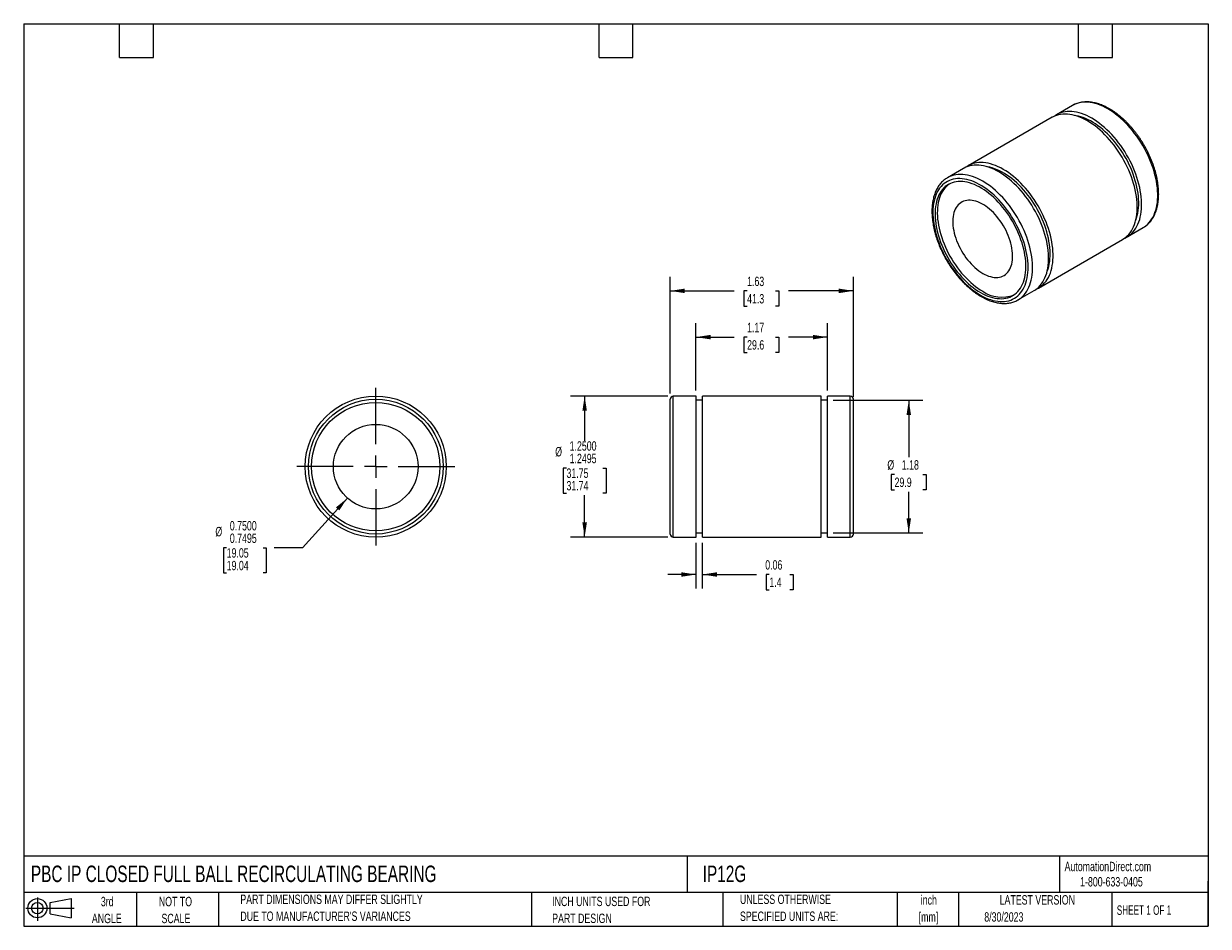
# Model space of a CAD drawing. Header units: inches. Extents: x 0.2 to 10.8, y 0.2 to 8.2.
import ezdxf

# ---------------------------------------------------------------- set-up
doc = ezdxf.new("R2010")
doc.units = ezdxf.units.IN
doc.header["$MEASUREMENT"] = 0
doc.linetypes.add('CENTERX2', pattern=[0.8, 0.5, -0.1, 0.1, -0.1])
doc.layers.add('CENTER', color=40, linetype='CENTERX2')
doc.layers.add('SLD-DEFPOINTS', color=7, linetype='Continuous')
doc.layers.add('DIMENSIONS', color=140, linetype='Continuous', lineweight=25)
doc.layers.add('TEXT', color=140, linetype='Continuous', lineweight=25)
doc.styles.add('SLDTEXTSTYLE0', font='TXT', dxfattribs={"width": 0.7})
doc.styles.add('SLDTEXTSTYLE1', font='TXT', dxfattribs={"width": 0.65})
doc.dimstyles.new('SLDDIMSTYLE0', dxfattribs={"dimtxt": 0.084961, "dimasz": 0.13, "dimexe": 0, "dimexo": 0.0625, "dimgap": 0.02124, "dimtad": 0, "dimtih": 1, "dimtoh": 1, "dimdec": 4, "dimrnd": 1e-09, "dimzin": 0, "dimdsep": 46, "dimtxsty": 'SLDTEXTSTYLE0', "dimsah": 1, "dimcen": 0, "dimadec": 0, "dimazin": 0, "dimlim": 1, "dimtm": 0.0005, "dimtfac": 1, "dimtdec": 4, "dimtofl": 0, "dimtmove": 0, "dimatfit": 3, "dimfxl": 0, "dimfrac": 2, "dimtolj": 1, "dimtzin": 12, "dimarcsym": 0})
doc.dimstyles.new('SLDDIMSTYLE1', dxfattribs={"dimtxt": 0.084961, "dimasz": 0.13, "dimexe": 0, "dimexo": 0.0625, "dimgap": 0.02124, "dimtad": 0, "dimtih": 1, "dimtoh": 1, "dimrnd": 1e-09, "dimdsep": 46, "dimtxsty": 'SLDTEXTSTYLE0', "dimsah": 1, "dimcen": 0.09, "dimadec": 0, "dimazin": 2, "dimtfac": 1, "dimtmove": 0, "dimatfit": 0, "dimfxl": 0, "dimfrac": 2, "dimtolj": 1, "dimtzin": 12, "dimarcsym": 0})
doc.dimstyles.new('SLDDIMSTYLE2', dxfattribs={"dimtxt": 0.084961, "dimasz": 0.13, "dimexe": 0, "dimexo": 0.0625, "dimgap": 0.02124, "dimtad": 0, "dimtih": 1, "dimtoh": 1, "dimrnd": 1e-09, "dimzin": 12, "dimdsep": 46, "dimtxsty": 'SLDTEXTSTYLE0', "dimsah": 1, "dimcen": 0.09, "dimadec": 0, "dimazin": 3, "dimtfac": 1, "dimtofl": 0, "dimtmove": 0, "dimatfit": 3, "dimfxl": 0, "dimfrac": 2, "dimtolj": 1, "dimtzin": 12, "dimarcsym": 0})
doc.dimstyles.new('SLDDIMSTYLE3', dxfattribs={"dimtxt": 0.084961, "dimasz": 0.13, "dimexe": 0, "dimexo": 0.0625, "dimgap": 0.02124, "dimtad": 0, "dimtih": 1, "dimtoh": 1, "dimdec": 4, "dimrnd": 1e-09, "dimzin": 4, "dimdsep": 46, "dimtxsty": 'SLDTEXTSTYLE0', "dimsah": 1, "dimcen": 0.09, "dimadec": 0, "dimazin": 1, "dimlim": 1, "dimtm": 0.0005, "dimtfac": 1, "dimtdec": 4, "dimtofl": 0, "dimtmove": 0, "dimatfit": 3, "dimfxl": 0, "dimfrac": 2, "dimtolj": 1, "dimtzin": 12, "dimarcsym": 0})

# ---------------------------------------------------------------- blocks, each defined once
blk = doc.blocks.new('Block11')
at = {"color": 7, "linetype": 'Continuous', "lineweight": 18}
for p, q in [((0, 0.113), (0.428, 0.113)), ((0.102, 0.209), (0.102, 0)), ((0.216, 0.164), (0.401, 0.198)), ((0.216, 0.063), (0.216, 0.164)), ((0.401, 0.198), (0.401, 0.029)), ((0.216, 0.063), (0.401, 0.029))]:
    blk.add_line(p, q, dxfattribs=at)
for radius in [0.0846, 0.0506]:
    blk.add_circle((0.102, 0.113), radius, dxfattribs=at)
blk = doc.blocks.new('Block12')
at = {"layer": 'SLD-DEFPOINTS'}
blk.add_blockref('Block11', (0, 0), dxfattribs=at)
blk = doc.blocks.new('SW_NOTE_0')
at = {"layer": 'TEXT', "color": 0, "char_height": 0.0833, "attachment_point": 2, "style": 'SLDTEXTSTYLE0'}
for s, insert in [('inch', (0.125, 0.107)), ('[mm]', (0.122, -0.043))]:
    blk.add_mtext(s, dxfattribs=dict(at, insert=insert))
blk = doc.blocks.new('SW_NOTE_0_1')
at = {"layer": 'TEXT', "color": 0, "char_height": 0.08333, "attachment_point": 1, "style": 'SLDTEXTSTYLE0'}
for s, insert in [('UNLESS OTHERWISE', (0, 0.107)), ('SPECIFIED UNITS ARE:', (0, -0.043))]:
    blk.add_mtext(s, dxfattribs=dict(at, insert=insert))
blk = doc.blocks.new('SW_NOTE_0_2')
at = {"layer": 'TEXT', "color": 0, "char_height": 0.08333, "attachment_point": 1, "style": 'SLDTEXTSTYLE0'}
for s, insert in [('PART DIMENSIONS MAY DIFFER SLIGHTLY', (0, 0.107)), ("DUE TO MANUFACTURER'S VARIANCES", (0, -0.043))]:
    blk.add_mtext(s, dxfattribs=dict(at, insert=insert))
blk = doc.blocks.new('SW_NOTE_0_3')
at = {"layer": 'TEXT', "color": 0, "char_height": 0.0833, "attachment_point": 2, "style": 'SLDTEXTSTYLE0'}
for s, insert in [('NOT TO', (0.207, 0.107)), ('SCALE', (0.211, -0.043))]:
    blk.add_mtext(s, dxfattribs=dict(at, insert=insert))
blk = doc.blocks.new('SW_NOTE_0_4')
at = {"layer": 'TEXT', "color": 0, "char_height": 0.0833, "attachment_point": 2, "style": 'SLDTEXTSTYLE0'}
for s, insert in [('3rd', (0.091, 0.107)), ('ANGLE', (0.087, -0.043))]:
    blk.add_mtext(s, dxfattribs=dict(at, insert=insert))
blk = doc.blocks.new('SW_NOTE_0_5')
at = {"layer": 'TEXT', "color": 0, "char_height": 0.08333, "attachment_point": 1, "style": 'SLDTEXTSTYLE0'}
for s, insert in [('INCH UNITS USED FOR', (0, 0.107)), ('PART DESIGN', (0, -0.043))]:
    blk.add_mtext(s, dxfattribs=dict(at, insert=insert))
blk = doc.blocks.new('_D')
at = {"layer": 'DIMENSIONS'}
for p, q in [((3.119, 4.045), (2.721, 3.604)), ((2.049, 3.604), (2.02, 3.604)), ((2.02, 3.604), (2.02, 3.382)), ((2.372, 3.604), (2.4, 3.604)), ((2.4, 3.604), (2.4, 3.382)), ((2.721, 3.604), (2.471, 3.604)), ((2.02, 3.382), (2.049, 3.382)), ((2.4, 3.382), (2.372, 3.382))]:
    blk.add_line(p, q, dxfattribs=at)
blk.add_solid([(3.119, 4.045), (3.017, 3.962), (3.047, 3.936)], dxfattribs=at)
at = {"layer": 'DIMENSIONS', "char_height": 0.0833, "attachment_point": 1, "style": 'SLDTEXTSTYLE0'}
for s, insert in [('%%c', (1.949, 3.79)), ('0.7500', (2.077, 3.842)), ('0.7495', (2.077, 3.731)), ('19.05', (2.049, 3.601)), ('19.04', (2.049, 3.489))]:
    blk.add_mtext(s, dxfattribs=dict(at, insert=insert))
blk = doc.blocks.new('SW_CENTERMARKSYMBOL_0')
at = {"layer": 'CENTER', "color": 0}
for p, q in [((0, 0.2), (0, 0.725)), ((-0.2, 0), (-0.725, 0)), ((0, 0), (-0.1, 0)), ((0, 0), (0, 0.1)), ((0, 0), (0, -0.1)), ((0, 0), (0.1, 0)), ((0.2, 0), (0.725, 0)), ((0, -0.2), (0, -0.725))]:
    blk.add_line(p, q, dxfattribs=at)
blk = doc.blocks.new('_D_1')
at = {"layer": 'DIMENSIONS'}
for p, q in [((6.209, 3.649), (6.209, 3.243)), ((6.265, 3.649), (6.265, 3.243)), ((6.209, 3.368), (5.959, 3.368)), ((6.265, 3.368), (6.744, 3.368)), ((6.859, 3.368), (6.83, 3.368)), ((6.83, 3.368), (6.83, 3.233)), ((7.041, 3.368), (7.069, 3.368)), ((7.069, 3.368), (7.069, 3.233)), ((6.83, 3.233), (6.859, 3.233)), ((7.069, 3.233), (7.041, 3.233))]:
    blk.add_line(p, q, dxfattribs=at)
for points in [[(6.209, 3.368), (6.079, 3.388), (6.079, 3.348)], [(6.265, 3.368), (6.395, 3.348), (6.395, 3.388)]]:
    blk.add_solid(points, dxfattribs=at)
at = {"layer": 'DIMENSIONS', "char_height": 0.0833, "attachment_point": 1, "style": 'SLDTEXTSTYLE0'}
for s, insert in [('0.06', (6.823, 3.495)), ('1.4', (6.859, 3.341))]:
    blk.add_mtext(s, dxfattribs=dict(at, insert=insert))
blk = doc.blocks.new('_D_2')
at = {"layer": 'DIMENSIONS'}
for p, q in [((6.209, 4.999), (6.209, 5.597)), ((7.375, 4.999), (7.375, 5.597)), ((6.209, 5.472), (6.547, 5.472)), ((6.662, 5.472), (6.633, 5.472)), ((6.633, 5.472), (6.633, 5.337)), ((6.914, 5.472), (6.943, 5.472)), ((6.943, 5.472), (6.943, 5.337)), ((7.375, 5.472), (7.029, 5.472)), ((6.633, 5.337), (6.662, 5.337)), ((6.943, 5.337), (6.914, 5.337))]:
    blk.add_line(p, q, dxfattribs=at)
for points in [[(6.209, 5.472), (6.339, 5.452), (6.339, 5.492)], [(7.375, 5.472), (7.245, 5.492), (7.245, 5.452)]]:
    blk.add_solid(points, dxfattribs=at)
at = {"layer": 'DIMENSIONS', "char_height": 0.0833, "attachment_point": 1, "style": 'SLDTEXTSTYLE0'}
for s, insert in [('1.17', (6.662, 5.599)), ('29.6', (6.662, 5.445))]:
    blk.add_mtext(s, dxfattribs=dict(at, insert=insert))
blk = doc.blocks.new('_D_3')
at = {"layer": 'DIMENSIONS'}
for p, q in [((7.425, 4.912), (8.22, 4.912)), ((8.095, 4.912), (8.095, 4.409)), ((7.969, 4.255), (7.94, 4.255)), ((7.94, 4.255), (7.94, 4.12)), ((8.221, 4.255), (8.25, 4.255)), ((8.25, 4.255), (8.25, 4.12)), ((7.94, 4.12), (7.969, 4.12)), ((8.095, 3.736), (8.095, 4.101)), ((8.25, 4.12), (8.221, 4.12)), ((7.425, 3.736), (8.22, 3.736))]:
    blk.add_line(p, q, dxfattribs=at)
for points in [[(8.095, 4.912), (8.075, 4.782), (8.115, 4.782)], [(8.095, 3.736), (8.115, 3.866), (8.075, 3.866)]]:
    blk.add_solid(points, dxfattribs=at)
at = {"layer": 'DIMENSIONS', "char_height": 0.0833, "attachment_point": 1, "style": 'SLDTEXTSTYLE0'}
for s, insert in [('%%c', (7.905, 4.381)), ('1.18', (8.033, 4.381)), ('29.9', (7.969, 4.227))]:
    blk.add_mtext(s, dxfattribs=dict(at, insert=insert))
blk = doc.blocks.new('_D_4')
at = {"layer": 'DIMENSIONS'}
for p, q in [((5.958, 4.949), (5.097, 4.949)), ((5.222, 4.949), (5.222, 4.553)), ((5.061, 4.312), (5.032, 4.312)), ((5.032, 4.312), (5.032, 4.09)), ((5.384, 4.312), (5.412, 4.312)), ((5.412, 4.312), (5.412, 4.09)), ((5.032, 4.09), (5.061, 4.09)), ((5.222, 3.699), (5.222, 4.07)), ((5.412, 4.09), (5.384, 4.09)), ((5.958, 3.699), (5.097, 3.699))]:
    blk.add_line(p, q, dxfattribs=at)
for points in [[(5.222, 4.949), (5.202, 4.819), (5.242, 4.819)], [(5.222, 3.699), (5.242, 3.829), (5.202, 3.829)]]:
    blk.add_solid(points, dxfattribs=at)
at = {"layer": 'DIMENSIONS', "char_height": 0.0833, "attachment_point": 1, "style": 'SLDTEXTSTYLE0'}
for s, insert in [('1.2500', (5.089, 4.549)), ('%%c', (4.961, 4.498)), ('1.2495', (5.089, 4.438)), ('31.75', (5.061, 4.308)), ('31.74', (5.061, 4.197))]:
    blk.add_mtext(s, dxfattribs=dict(at, insert=insert))
blk = doc.blocks.new('_D_5')
at = {"layer": 'DIMENSIONS'}
for p, q in [((5.98, 4.971), (5.98, 6.007)), ((7.605, 4.943), (7.605, 6.007)), ((5.98, 5.882), (6.547, 5.882)), ((6.662, 5.882), (6.633, 5.882)), ((6.633, 5.882), (6.633, 5.747)), ((6.914, 5.882), (6.943, 5.882)), ((6.943, 5.882), (6.943, 5.747)), ((7.605, 5.882), (7.029, 5.882)), ((6.633, 5.747), (6.662, 5.747)), ((6.943, 5.747), (6.914, 5.747))]:
    blk.add_line(p, q, dxfattribs=at)
for points in [[(5.98, 5.882), (6.11, 5.862), (6.11, 5.902)], [(7.605, 5.882), (7.475, 5.902), (7.475, 5.862)]]:
    blk.add_solid(points, dxfattribs=at)
at = {"layer": 'DIMENSIONS', "char_height": 0.0833, "attachment_point": 1, "style": 'SLDTEXTSTYLE0'}
for s, insert in [('1.63', (6.662, 6.008)), ('41.3', (6.662, 5.854))]:
    blk.add_mtext(s, dxfattribs=dict(at, insert=insert))

msp = doc.modelspace()

# ---------------------------------------------------------------- linework, layer by layer
for p, q in [((9.54747, 7.52531), (9.40485, 7.44297)), ((9.36532, 7.42015), (8.6201, 6.98995)), ((8.58057, 6.96713), (8.43795, 6.88479)), ((8.43795, 6.88479), (8.43685, 6.88416)), ((10.02979, 6.36041), (10.17242, 6.44274)), ((10.17242, 6.44274), (10.17293, 6.44304)), ((9.24505, 5.90739), (9.99027, 6.33759)), ((9.0629, 5.80223), (9.20552, 5.88457)), ((9.0629, 5.80223), (9.06341, 5.80253)), ((6.20949, 4.94894), (6.00779, 4.94894)), ((6.00779, 3.69894), (6.00779, 4.94894)), ((6.20949, 3.69894), (6.20949, 4.94894)), ((7.31929, 4.94894), (6.26539, 4.94894)), ((6.26539, 3.69894), (6.26539, 4.94894)), ((7.31929, 3.69894), (7.31929, 4.94894)), ((7.57689, 4.94894), (7.37519, 4.94894)), ((7.37519, 3.69894), (7.37519, 4.94894)), ((7.57689, 3.69894), (7.57689, 4.94894)), ((5.97984, 3.72689), (5.97984, 4.92099)), ((6.26539, 4.91194), (6.20949, 4.91194)), ((7.37519, 4.91194), (7.31929, 4.91194)), ((7.60484, 3.72689), (7.60484, 4.92099)), ((6.00779, 3.69894), (6.20949, 3.69894)), ((6.20949, 3.73594), (6.26539, 3.73594)), ((6.26539, 3.69894), (7.31929, 3.69894)), ((7.31929, 3.73594), (7.37519, 3.73594)), ((7.37519, 3.69894), (7.57689, 3.69894))]:
    msp.add_line(p, q)
at = {"flags": 128}
for points in [[(10.00941, 6.35008), (10.02577, 6.35815), (10.04165, 6.3678), (10.05668, 6.37886), (10.0708, 6.39132), (10.08399, 6.40512), (10.0962, 6.42025), (10.10741, 6.43665), (10.11759, 6.45428), (10.1267, 6.4731), (10.13473, 6.49306), (10.14165, 6.5141), (10.14745, 6.53617), (10.1521, 6.5592), (10.1556, 6.58315), (10.15794, 6.60794), (10.15912, 6.63351), (10.15912, 6.65979), (10.15794, 6.68671), (10.1556, 6.7142), (10.1521, 6.74219), (10.14745, 6.7706), (10.14165, 6.79936), (10.13473, 6.82839), (10.1267, 6.85762), (10.11759, 6.88696), (10.10741, 6.91634), (10.0962, 6.94568), (10.08399, 6.97491), (10.0708, 7.00394), (10.05668, 7.0327), (10.04165, 7.06112), (10.02577, 7.08911), (10.00907, 7.1166), (9.99159, 7.14352), (9.97339, 7.1698), (9.95451, 7.19538), (9.935, 7.22017), (9.91491, 7.24412), (9.8943, 7.26716), (9.87322, 7.28923), (9.85172, 7.31027), (9.82987, 7.33023), (9.80772, 7.34905), (9.78533, 7.36669), (9.76276, 7.38309), (9.74007, 7.39822), (9.71732, 7.41203), (9.69457, 7.42449), (9.67188, 7.43556), (9.64931, 7.44521), (9.62692, 7.45342), (9.60477, 7.46018), (9.58292, 7.46544), (9.56142, 7.46922), (9.54034, 7.47149), (9.51973, 7.47225), (9.49964, 7.47149), (9.48013, 7.46923), (9.46125, 7.46546), (9.44305, 7.46019), (9.42557, 7.45344), (9.40887, 7.44524), (9.39299, 7.43558), (9.38571, 7.43048)], [(10.17293, 6.44304), (10.18428, 6.45013), (10.1993, 6.4612), (10.21343, 6.47365), (10.22661, 6.48746), (10.23883, 6.50258), (10.25004, 6.51898), (10.26021, 6.53662), (10.26932, 6.55544), (10.27735, 6.57539), (10.28427, 6.59643), (10.29007, 6.6185), (10.29472, 6.64154), (10.29823, 6.66548), (10.30057, 6.69027), (10.30174, 6.71584), (10.30174, 6.74212), (10.30057, 6.76904), (10.29823, 6.79654), (10.29472, 6.82453), (10.29007, 6.85294), (10.28427, 6.8817), (10.27735, 6.91073), (10.26932, 6.93995), (10.26021, 6.9693), (10.25004, 6.99868), (10.23883, 7.02802), (10.22661, 7.05724), (10.21343, 7.08628), (10.1993, 7.11504), (10.18428, 7.14345), (10.16839, 7.17144), (10.15169, 7.19893), (10.13422, 7.22586), (10.11601, 7.25214), (10.09713, 7.27771), (10.07762, 7.3025), (10.05753, 7.32645), (10.03692, 7.34949), (10.01584, 7.37156), (9.99434, 7.3926), (9.97249, 7.41256), (9.95034, 7.43139), (9.92795, 7.44902), (9.90538, 7.46543), (9.88269, 7.48055), (9.85994, 7.49436), (9.83719, 7.50682), (9.8145, 7.51789), (9.79193, 7.52755), (9.76954, 7.53576), (9.74739, 7.54251), (9.72554, 7.54778), (9.70405, 7.55155), (9.68297, 7.55382), (9.66235, 7.55458), (9.64227, 7.55383), (9.62276, 7.55156), (9.60387, 7.54779), (9.58567, 7.54253), (9.56819, 7.53578), (9.55149, 7.52757), (9.54747, 7.52531)], [(9.99027, 6.33759), (10.00213, 6.34498), (10.01715, 6.35605), (10.03128, 6.3685), (10.04446, 6.38231), (10.05668, 6.39743), (10.06789, 6.41383), (10.07806, 6.43146), (10.08717, 6.45028), (10.0952, 6.47024), (10.10212, 6.49128), (10.10792, 6.51335), (10.11257, 6.53638), (10.11608, 6.56033), (10.11842, 6.58512), (10.11959, 6.61069), (10.11959, 6.63697), (10.11842, 6.66389), (10.11608, 6.69138), (10.11257, 6.71937), (10.10792, 6.74778), (10.10212, 6.77654), (10.0952, 6.80557), (10.08717, 6.8348), (10.07806, 6.86414), (10.06789, 6.89352), (10.05668, 6.92287), (10.04446, 6.95209), (10.03128, 6.98112), (10.01715, 7.00988), (10.00213, 7.0383), (9.98624, 7.06629), (9.96954, 7.09378), (9.95207, 7.1207), (9.93386, 7.14699), (9.91498, 7.17256), (9.89547, 7.19735), (9.87538, 7.2213), (9.85477, 7.24434), (9.83369, 7.26641), (9.81219, 7.28745), (9.79034, 7.30741), (9.76819, 7.32623), (9.7458, 7.34387), (9.72323, 7.36027), (9.70054, 7.3754), (9.67779, 7.38921), (9.65504, 7.40167), (9.63235, 7.41274), (9.60978, 7.42239), (9.58739, 7.43061), (9.56524, 7.43736), (9.54339, 7.44263), (9.5219, 7.4464), (9.50082, 7.44867), (9.4802, 7.44943), (9.46012, 7.44867), (9.4406, 7.44641), (9.42172, 7.44264), (9.40352, 7.43737), (9.38604, 7.43063), (9.36934, 7.42242), (9.36532, 7.42015)], [(10.1069, 6.50905), (10.10697, 6.50923), (10.11408, 6.52911), (10.12009, 6.55002), (10.12498, 6.57191), (10.12872, 6.59472), (10.13133, 6.61839), (10.13277, 6.64285), (10.13306, 6.66803), (10.13219, 6.69385), (10.13017, 6.72026), (10.12699, 6.74718), (10.12267, 6.77452), (10.11723, 6.80222), (10.11066, 6.8302), (10.10301, 6.85837), (10.09427, 6.88667), (10.08449, 6.91501), (10.07368, 6.94331), (10.06188, 6.9715), (10.04912, 6.99949), (10.03543, 7.02721), (10.02086, 7.05457), (10.00544, 7.08152), (9.98922, 7.10796), (9.97224, 7.13382), (9.95455, 7.15904), (9.9362, 7.18355), (9.91724, 7.20726), (9.89772, 7.23013), (9.8777, 7.25208), (9.85723, 7.27305), (9.83637, 7.29299), (9.81518, 7.31183), (9.79372, 7.32954), (9.77204, 7.34605), (9.75022, 7.36132), (9.7283, 7.37531), (9.70634, 7.38799), (9.68442, 7.3993), (9.6626, 7.40923), (9.64092, 7.41775), (9.61946, 7.42482), (9.59827, 7.43044), (9.57741, 7.43459), (9.57212, 7.43541)], [(9.20552, 5.88457), (9.21738, 5.89195), (9.2324, 5.90302), (9.24653, 5.91547), (9.25971, 5.92928), (9.27193, 5.9444), (9.28314, 5.9608), (9.29331, 5.97844), (9.30243, 5.99726), (9.31045, 6.01721), (9.31738, 6.03825), (9.32317, 6.06032), (9.32783, 6.08336), (9.33133, 6.1073), (9.33367, 6.13209), (9.33484, 6.15766), (9.33484, 6.18394), (9.33367, 6.21087), (9.33133, 6.23836), (9.32783, 6.26635), (9.32317, 6.29476), (9.31738, 6.32352), (9.31045, 6.35255), (9.30243, 6.38177), (9.29331, 6.41112), (9.28314, 6.4405), (9.27193, 6.46984), (9.25971, 6.49907), (9.24653, 6.5281), (9.2324, 6.55686), (9.21738, 6.58527), (9.2015, 6.61326), (9.18479, 6.64076), (9.16732, 6.66768), (9.14912, 6.69396), (9.13023, 6.71953), (9.11072, 6.74432), (9.09064, 6.76827), (9.07002, 6.79131), (9.04894, 6.81338), (9.02745, 6.83443), (9.0056, 6.85438), (8.98345, 6.87321), (8.96106, 6.89084), (8.93849, 6.90725), (8.9158, 6.92237), (8.89305, 6.93619), (8.8703, 6.94864), (8.8476, 6.95971), (8.82504, 6.96937), (8.80265, 6.97758), (8.7805, 6.98433), (8.75864, 6.9896), (8.73715, 6.99338), (8.71607, 6.99565), (8.69546, 6.9964), (8.67537, 6.99565), (8.65586, 6.99338), (8.63698, 6.98961), (8.61877, 6.98435), (8.6013, 6.9776), (8.5846, 6.96939), (8.58057, 6.96713)], [(9.22466, 5.89706), (9.24102, 5.90512), (9.25691, 5.91477), (9.27193, 5.92584), (9.28606, 5.93829), (9.29924, 5.9521), (9.31146, 5.96722), (9.32267, 5.98362), (9.33284, 6.00126), (9.34195, 6.02008), (9.34998, 6.04003), (9.3569, 6.06107), (9.3627, 6.08314), (9.36735, 6.10618), (9.37086, 6.13012), (9.3732, 6.15491), (9.37437, 6.18048), (9.37437, 6.20676), (9.3732, 6.23368), (9.37086, 6.26118), (9.36735, 6.28917), (9.3627, 6.31758), (9.3569, 6.34634), (9.34998, 6.37537), (9.34195, 6.40459), (9.33284, 6.43394), (9.32267, 6.46332), (9.31146, 6.49266), (9.29924, 6.52189), (9.28606, 6.55092), (9.27193, 6.57968), (9.25691, 6.60809), (9.24102, 6.63608), (9.22432, 6.66357), (9.20685, 6.6905), (9.18864, 6.71678), (9.16976, 6.74235), (9.15025, 6.76714), (9.13016, 6.79109), (9.10955, 6.81413), (9.08847, 6.8362), (9.06697, 6.85724), (9.04512, 6.8772), (9.02297, 6.89603), (9.00058, 6.91366), (8.97801, 6.93007), (8.95532, 6.94519), (8.93257, 6.959), (8.90982, 6.97146), (8.88713, 6.98253), (8.86456, 6.99219), (8.84217, 7.0004), (8.82002, 7.00715), (8.79817, 7.01242), (8.77668, 7.01619), (8.7556, 7.01846), (8.73498, 7.01922), (8.7149, 7.01847), (8.69538, 7.0162), (8.6765, 7.01243), (8.6583, 7.00717), (8.64082, 7.00042), (8.62412, 6.99221), (8.60824, 6.98256), (8.60096, 6.97745)], [(9.32215, 6.05602), (9.32222, 6.05621), (9.32934, 6.07608), (9.33534, 6.09699), (9.34023, 6.11889), (9.34398, 6.1417), (9.34658, 6.16537), (9.34803, 6.18982), (9.34832, 6.215), (9.34745, 6.24083), (9.34542, 6.26724), (9.34225, 6.29415), (9.33793, 6.3215), (9.33248, 6.3492), (9.32592, 6.37717), (9.31826, 6.40535), (9.30953, 6.43365), (9.29974, 6.46199), (9.28893, 6.49029), (9.27713, 6.51847), (9.26437, 6.54646), (9.25069, 6.57418), (9.23611, 6.60155), (9.22069, 6.62849), (9.20447, 6.65493), (9.18749, 6.6808), (9.1698, 6.70602), (9.15145, 6.73052), (9.13249, 6.75424), (9.11297, 6.7771), (9.09295, 6.79905), (9.07248, 6.82002), (9.05162, 6.83996), (9.03043, 6.85881), (9.00897, 6.87651), (8.9873, 6.89302), (8.96547, 6.9083), (8.94355, 6.92229), (8.9216, 6.93496), (8.89968, 6.94628), (8.87785, 6.95621), (8.85617, 6.96472), (8.83471, 6.9718), (8.81352, 6.97742), (8.79266, 6.98156), (8.78737, 6.98238)], [(8.73066, 5.84459), (8.75294, 5.8324), (8.77516, 5.82161), (8.79725, 5.81225), (8.81916, 5.80433), (8.84082, 5.79788), (8.86218, 5.79292), (8.88317, 5.78947), (8.90373, 5.78752), (8.92381, 5.7871), (8.94335, 5.78819), (8.9623, 5.7908), (8.98061, 5.79492), (8.99822, 5.80054), (9.01508, 5.80763), (9.03115, 5.81619), (9.04638, 5.82619), (9.06073, 5.8376), (9.07416, 5.85038), (9.08664, 5.86451), (9.09812, 5.87994), (9.10858, 5.89663), (9.11798, 5.91454), (9.12631, 5.93361), (9.13353, 5.95378), (9.13963, 5.97502), (9.14459, 5.99725), (9.14839, 6.02041), (9.15104, 6.04444), (9.15251, 6.06928), (9.1528, 6.09484), (9.15192, 6.12107), (9.14986, 6.14788), (9.14664, 6.17521), (9.14225, 6.20298), (9.13672, 6.2311), (9.13006, 6.25951), (9.12228, 6.28812), (9.11341, 6.31685), (9.10348, 6.34563), (9.0925, 6.37436), (9.08052, 6.40298), (9.06756, 6.43141), (9.05367, 6.45955), (9.03887, 6.48734), (9.02321, 6.5147), (9.00674, 6.54155), (8.9895, 6.56781), (8.97154, 6.59342), (8.95291, 6.6183), (8.93365, 6.64238), (8.91383, 6.66559), (8.89351, 6.68788), (8.87272, 6.70918), (8.85154, 6.72942), (8.83003, 6.74856), (8.80823, 6.76653), (8.78622, 6.7833), (8.76406, 6.79881), (8.7418, 6.81302), (8.71951, 6.82588), (8.69726, 6.83737), (8.67509, 6.84746), (8.65308, 6.8561), (8.63129, 6.86329), (8.60977, 6.86899), (8.5886, 6.8732), (8.56781, 6.8759), (8.54748, 6.87708), (8.52766, 6.87675), (8.50841, 6.8749), (8.48978, 6.87153), (8.47181, 6.86666), (8.45457, 6.86031), (8.4381, 6.85248), (8.42245, 6.84319), (8.40765, 6.83249), (8.39375, 6.82039), (8.3808, 6.80693), (8.36881, 6.79214), (8.35784, 6.77608), (8.3479, 6.75877), (8.33904, 6.74028), (8.33126, 6.72065), (8.3246, 6.69993), (8.31907, 6.67819), (8.31468, 6.65549), (8.31146, 6.63188), (8.3094, 6.60744), (8.30852, 6.58224), (8.30881, 6.55633), (8.31028, 6.5298), (8.31292, 6.50272), (8.31673, 6.47516), (8.32169, 6.44721), (8.32779, 6.41893), (8.33501, 6.39041), (8.34334, 6.36173), (8.35274, 6.33297), (8.3632, 6.3042), (8.37468, 6.27551), (8.38715, 6.24698), (8.40059, 6.21869), (8.41494, 6.19071), (8.43017, 6.16313), (8.44624, 6.13602), (8.4631, 6.10945), (8.48071, 6.08351), (8.49901, 6.05825), (8.51796, 6.03377), (8.53751, 6.01011), (8.55759, 5.98735), (8.57815, 5.96555), (8.59914, 5.94477), (8.62049, 5.92507), (8.64216, 5.90651), (8.66407, 5.88913), (8.68616, 5.87299), (8.70838, 5.85813), (8.73066, 5.84459)], [(8.73066, 5.86741), (8.75226, 5.85561), (8.7738, 5.84518), (8.79521, 5.83616), (8.81644, 5.82857), (8.83742, 5.82243), (8.85809, 5.81776), (8.8784, 5.81457), (8.89827, 5.81288), (8.91767, 5.81268), (8.93653, 5.81398), (8.95479, 5.81677), (8.97241, 5.82105), (8.98933, 5.8268), (9.0055, 5.83401), (9.02088, 5.84266), (9.03543, 5.85271), (9.04909, 5.86415), (9.06184, 5.87694), (9.07363, 5.89104), (9.08444, 5.90641), (9.09422, 5.92301), (9.10296, 5.94079), (9.11062, 5.9597), (9.11718, 5.97968), (9.12264, 6.00068), (9.12696, 6.02263), (9.13014, 6.04548), (9.13217, 6.06915), (9.13304, 6.09358), (9.13275, 6.11869), (9.1313, 6.14443), (9.12869, 6.1707), (9.12494, 6.19744), (9.12005, 6.22457), (9.11404, 6.252), (9.10692, 6.27967), (9.09872, 6.30749), (9.08946, 6.33538), (9.07916, 6.36326), (9.06786, 6.39106), (9.05558, 6.41868), (9.04237, 6.44605), (9.02826, 6.47309), (9.01329, 6.49973), (8.99751, 6.52588), (8.98096, 6.55148), (8.96368, 6.57644), (8.94574, 6.6007), (8.92717, 6.62418), (8.90804, 6.64682), (8.88839, 6.66855), (8.86829, 6.68932), (8.8478, 6.70905), (8.82696, 6.7277), (8.80585, 6.7452), (8.78452, 6.76152), (8.76304, 6.7766), (8.74146, 6.79039), (8.71985, 6.80287), (8.69828, 6.81398), (8.67679, 6.82371), (8.65547, 6.83202), (8.63435, 6.83889), (8.61352, 6.8443), (8.59302, 6.84823), (8.57293, 6.85067), (8.55328, 6.85162), (8.53415, 6.85107), (8.51558, 6.84902), (8.49764, 6.84548), (8.48036, 6.84046), (8.46381, 6.83398), (8.44803, 6.82605), (8.43306, 6.8167), (8.41895, 6.80594), (8.40573, 6.79383), (8.39346, 6.78038), (8.38216, 6.76564), (8.37186, 6.74964), (8.3626, 6.73245), (8.35439, 6.7141), (8.34728, 6.69465), (8.34127, 6.67415), (8.33638, 6.65267), (8.33262, 6.63026), (8.33002, 6.60699), (8.32857, 6.58293), (8.32828, 6.55815), (8.32915, 6.53272), (8.33118, 6.50671), (8.33436, 6.48019), (8.33868, 6.45325), (8.34413, 6.42595), (8.3507, 6.39839), (8.35836, 6.37064), (8.3671, 6.34277), (8.37688, 6.31488), (8.38769, 6.28703), (8.39948, 6.25931), (8.41223, 6.23181), (8.42589, 6.20459), (8.44044, 6.17774), (8.45582, 6.15134), (8.47199, 6.12545), (8.48891, 6.10017), (8.50653, 6.07555), (8.52479, 6.05167), (8.54365, 6.0286), (8.56304, 6.0064), (8.58292, 5.98515), (8.60323, 5.96489), (8.6239, 5.94569), (8.64488, 5.92761), (8.66611, 5.91069), (8.68752, 5.89499), (8.70906, 5.88055), (8.73066, 5.86741)], [(8.45619, 6.83038), (8.45282, 6.8281), (8.43871, 6.81735), (8.4255, 6.80524), (8.41322, 6.79179), (8.40192, 6.77704), (8.39162, 6.76105), (8.38236, 6.74386), (8.37416, 6.72551), (8.36704, 6.70606), (8.36103, 6.68556), (8.35614, 6.66408), (8.35239, 6.64167), (8.34978, 6.6184), (8.34833, 6.59434), (8.34804, 6.56956), (8.34891, 6.54413), (8.35094, 6.51811), (8.35412, 6.4916), (8.35844, 6.46466), (8.3639, 6.43736), (8.37046, 6.4098), (8.37812, 6.38205), (8.38686, 6.35418), (8.39664, 6.32629), (8.40745, 6.29844), (8.41924, 6.27072), (8.43199, 6.24322), (8.44566, 6.216), (8.4602, 6.18915), (8.47558, 6.16275), (8.49176, 6.13686), (8.50867, 6.11157), (8.52629, 6.08696), (8.54455, 6.06308), (8.56341, 6.04001), (8.58281, 6.01781), (8.60269, 5.99655), (8.62299, 5.9763), (8.64366, 5.9571), (8.66464, 5.93902), (8.68587, 5.9221), (8.70728, 5.9064), (8.72882, 5.89196), (8.75042, 5.87882)], [(9.06341, 5.80253), (9.07476, 5.80962), (9.08978, 5.82069), (9.1039, 5.83314), (9.11709, 5.84695), (9.12931, 5.86207), (9.14051, 5.87847), (9.15069, 5.8961), (9.1598, 5.91492), (9.16783, 5.93488), (9.17475, 5.95592), (9.18055, 5.97799), (9.1852, 6.00102), (9.18871, 6.02497), (9.19105, 6.04976), (9.19222, 6.07533), (9.19222, 6.10161), (9.19105, 6.12853), (9.18871, 6.15602), (9.1852, 6.18401), (9.18055, 6.21242), (9.17475, 6.24118), (9.16783, 6.27021), (9.1598, 6.29944), (9.15069, 6.32878), (9.14051, 6.35816), (9.12931, 6.38751), (9.11709, 6.41673), (9.1039, 6.44576), (9.08978, 6.47452), (9.07476, 6.50294), (9.05887, 6.53093), (9.04217, 6.55842), (9.0247, 6.58534), (9.00649, 6.61163), (8.98761, 6.6372), (8.9681, 6.66199), (8.94801, 6.68594), (8.9274, 6.70898), (8.90632, 6.73105), (8.88482, 6.75209), (8.86297, 6.77205), (8.84082, 6.79087), (8.81843, 6.80851), (8.79586, 6.82491), (8.77317, 6.84004), (8.75042, 6.85385), (8.72767, 6.86631), (8.70498, 6.87738), (8.68241, 6.88703), (8.66002, 6.89525), (8.63787, 6.902), (8.61602, 6.90727), (8.59453, 6.91104), (8.57344, 6.91331), (8.55283, 6.91407), (8.53274, 6.91331), (8.51323, 6.91105), (8.49435, 6.90728), (8.47615, 6.90201), (8.45867, 6.89527), (8.44197, 6.88706), (8.43795, 6.88479)], [(8.75042, 6.03731), (8.76795, 6.02786), (8.7854, 6.01979), (8.80269, 6.01314), (8.81976, 6.00794), (8.83652, 6.0042), (8.85291, 6.00194), (8.86885, 6.00118), (8.88427, 6.00191), (8.8991, 6.00414), (8.91329, 6.00785), (8.92676, 6.01303), (8.93947, 6.01966), (8.95134, 6.0277), (8.96234, 6.03712), (8.97241, 6.04788), (8.98151, 6.05994), (8.9896, 6.07323), (8.99664, 6.08771), (9.00261, 6.10331), (9.00747, 6.11995), (9.01121, 6.13757), (9.01381, 6.1561), (9.01526, 6.17544), (9.01555, 6.19552), (9.01468, 6.21624), (9.01266, 6.23753), (9.00948, 6.25927), (9.00518, 6.28139), (8.99976, 6.30377), (8.99325, 6.32633), (8.98568, 6.34896), (8.97708, 6.37157), (8.96749, 6.39406), (8.95695, 6.41633), (8.94551, 6.43828), (8.93321, 6.45981), (8.92012, 6.48083), (8.90628, 6.50126), (8.89176, 6.52099), (8.87663, 6.53995), (8.86094, 6.55805), (8.84477, 6.57521), (8.82818, 6.59136), (8.81126, 6.60643), (8.79407, 6.62034), (8.77669, 6.63305), (8.75919, 6.64449), (8.74165, 6.65461), (8.72416, 6.66337), (8.70678, 6.67073), (8.68959, 6.67667), (8.67266, 6.68114), (8.65608, 6.68414), (8.63991, 6.68565), (8.62422, 6.68567), (8.60908, 6.68418), (8.59456, 6.68121), (8.58072, 6.67676), (8.56763, 6.67086), (8.55533, 6.66352), (8.54389, 6.65478), (8.53335, 6.64469), (8.52376, 6.63327), (8.51516, 6.62059), (8.50759, 6.6067), (8.50108, 6.59165), (8.49566, 6.57552), (8.49136, 6.55838), (8.48819, 6.5403), (8.48616, 6.52135), (8.48529, 6.50163), (8.48558, 6.48122), (8.48703, 6.4602), (8.48963, 6.43868), (8.49337, 6.41674), (8.49824, 6.39447), (8.5042, 6.37199), (8.51125, 6.34938), (8.51934, 6.32675), (8.52843, 6.30419), (8.53851, 6.2818), (8.5495, 6.25968), (8.56138, 6.23792), (8.57408, 6.21663), (8.58755, 6.1959), (8.60174, 6.17581), (8.61658, 6.15645), (8.632, 6.13791), (8.64794, 6.12027), (8.66432, 6.1036), (8.68109, 6.08799), (8.69815, 6.07349), (8.71545, 6.06017), (8.7329, 6.0481), (8.75042, 6.03731)]]:
    msp.add_lwpolyline(points, dxfattribs=at)
for radius in [0.625, 0.59705, 0.5691, 0.375]:
    msp.add_circle((3.3703, 4.32394), radius)
for centre, radius, start, end in [((8.9191, 6.11897), 0.29347, 234.916948, 291.131862), ((6.00779, 4.92099), 0.02795, 90, 180), ((7.57689, 4.92099), 0.02795, 0, 90), ((6.00779, 3.72689), 0.02795, 180, 270), ((7.57689, 3.72689), 0.02795, 270, 0)]:
    msp.add_arc(centre, radius, start, end)
for points, knots in [([(10.17291, 6.4432), (10.17437, 6.444), (10.18119, 6.44773), (10.19262, 6.45567), (10.20713, 6.46702), (10.22074, 6.47968), (10.23351, 6.4935), (10.24539, 6.5085), (10.25635, 6.52462), (10.26637, 6.54186), (10.27542, 6.56017), (10.28347, 6.57951), (10.2905, 6.59983), (10.29648, 6.62108), (10.30139, 6.64321), (10.30524, 6.66616), (10.308, 6.68986), (10.30967, 6.71426), (10.31025, 6.73928), (10.30975, 6.76487), (10.30817, 6.79096), (10.30551, 6.81749), (10.30179, 6.84439), (10.29703, 6.87161), (10.29123, 6.89908), (10.28442, 6.92673), (10.2766, 6.95451), (10.26781, 6.98235), (10.25806, 7.01018), (10.24738, 7.03795), (10.2358, 7.06559), (10.22334, 7.09303), (10.21003, 7.12021), (10.19591, 7.14708), (10.181, 7.17356), (10.16535, 7.1996), (10.14898, 7.22514), (10.13194, 7.25012), (10.11426, 7.27448), (10.09598, 7.29816), (10.07715, 7.32111), (10.05781, 7.34327), (10.03799, 7.3646), (10.01775, 7.38504), (9.99713, 7.40454), (9.97617, 7.42305), (9.95492, 7.44054), (9.93342, 7.45696), (9.91172, 7.47226), (9.88987, 7.48641), (9.86792, 7.49937), (9.84592, 7.5111), (9.8239, 7.52157), (9.80194, 7.53075), (9.78008, 7.5386), (9.75837, 7.5451), (9.73688, 7.55023), (9.71565, 7.55397), (9.69476, 7.55631), (9.67427, 7.55723), (9.65423, 7.55675), (9.6347, 7.55486), (9.61574, 7.55159), (9.59741, 7.54694), (9.57971, 7.54098), (9.56281, 7.53355), (9.55167, 7.52804), (9.5464, 7.52467), (9.54628, 7.5246)], [0, 0, 0, 0, 0.00409582, 0.01911506, 0.03413578, 0.04918018, 0.06426965, 0.0794214, 0.09464732, 0.10995339, 0.12533986, 0.14080205, 0.15633161, 0.17191794, 0.18754958, 0.20321529, 0.21890489, 0.23460966, 0.2503225, 0.2660374, 0.28174965, 0.29745671, 0.31315694, 0.32884943, 0.34453379, 0.36021006, 0.37587856, 0.39153985, 0.40719461, 0.42284365, 0.43848784, 0.4541281, 0.46976538, 0.48540066, 0.50103493, 0.51666917, 0.53230418, 0.54794084, 0.56358016, 0.57922314, 0.59487078, 0.61052405, 0.62618391, 0.64185128, 0.65752698, 0.67321176, 0.68890616, 0.70461054, 0.7203249, 0.73604883, 0.75178131, 0.76752055, 0.78326375, 0.79900542, 0.81473935, 0.8304578, 0.84615125, 0.86180862, 0.87741773, 0.89296625, 0.90844292, 0.92383915, 0.93915051, 0.95437809, 0.96952914, 0.98461704, 0.99966037, 1, 1, 1, 1]), ([(8.43676, 6.88408), (8.43167, 6.88096), (8.42138, 6.87463), (8.40687, 6.86352), (8.39301, 6.8512), (8.38003, 6.83767), (8.36792, 6.82298), (8.35672, 6.80714), (8.34646, 6.79018), (8.33716, 6.77214), (8.32885, 6.75306), (8.32157, 6.73299), (8.31532, 6.71196), (8.31012, 6.69005), (8.30601, 6.66731), (8.30297, 6.64379), (8.30102, 6.61957), (8.30016, 6.5947), (8.30039, 6.56925), (8.30169, 6.54328), (8.30408, 6.51686), (8.30752, 6.49004), (8.31202, 6.4629), (8.31756, 6.43549), (8.32412, 6.40787), (8.33168, 6.38012), (8.34022, 6.35229), (8.34973, 6.32445), (8.36017, 6.29666), (8.37152, 6.26899), (8.38376, 6.24149), (8.39686, 6.21423), (8.41078, 6.18728), (8.42549, 6.1607), (8.44095, 6.13453), (8.45714, 6.10886), (8.47402, 6.08374), (8.49154, 6.05921), (8.50966, 6.03536), (8.52836, 6.01221), (8.54758, 5.98985), (8.56727, 5.9683), (8.58741, 5.94763), (8.60794, 5.92789), (8.62882, 5.90911), (8.65, 5.89136), (8.67144, 5.87466), (8.69309, 5.85909), (8.71477, 5.84466), (8.72926, 5.83605), (8.73645, 5.83179)], [0, 0, 0, 0, 0.01965695, 0.03976508, 0.05989699, 0.08008236, 0.10034589, 0.12070539, 0.14117092, 0.16174469, 0.18242198, 0.2031927, 0.22404322, 0.24495833, 0.26592281, 0.28692259, 0.30794546, 0.32898134, 0.35002215, 0.3710605, 0.39209265, 0.41311611, 0.43412943, 0.45513195, 0.47612359, 0.49710468, 0.5180759, 0.53903813, 0.55999241, 0.5809399, 0.6018818, 0.62281939, 0.64375397, 0.66468684, 0.68561935, 0.70655266, 0.72748783, 0.74842622, 0.76936917, 0.790318, 0.81127406, 0.83223862, 0.85321292, 0.87419811, 0.89519521, 0.91620504, 0.93722814, 0.95826465, 0.97931419, 1, 1, 1, 1]), ([(8.73645, 5.83179), (8.74032, 5.82959), (8.75151, 5.82323), (8.77007, 5.81365), (8.79207, 5.8035), (8.81402, 5.79466), (8.83584, 5.78715), (8.8575, 5.781), (8.87893, 5.77622), (8.90008, 5.77284), (8.92087, 5.77086), (8.94126, 5.77029), (8.96117, 5.77114), (8.98056, 5.77338), (8.99936, 5.77701), (9.01754, 5.78199), (9.03502, 5.78835), (9.05036, 5.79518), (9.05953, 5.80046), (9.06339, 5.80268)], [0, 0, 0, 0, 0.03300977, 0.09548105, 0.15797619, 0.22045909, 0.28290413, 0.34527872, 0.40754339, 0.46965277, 0.53155801, 0.59321066, 0.65456816, 0.71560001, 0.77629387, 0.83666011, 0.89673389, 0.95657402, 1, 1, 1, 1])]:
    msp.add_open_spline(points, degree=3, knots=knots)
at = {"layer": 'TEXT'}
for p, q in [((0.25, 8.25), (10.75, 8.25)), ((0.25, 8.25), (0.25, 0.25)), ((1.1, 7.95), (1.1, 8.25)), ((1.4, 7.95), (1.4, 8.25)), ((5.35, 7.95), (5.35, 8.25)), ((5.65, 7.95), (5.65, 8.25)), ((9.6, 7.95), (9.6, 8.25)), ((9.9, 7.95), (9.9, 8.25)), ((10.75, 8.25), (10.75, 0.25)), ((1.1, 7.95), (1.4, 7.95)), ((5.35, 7.95), (5.65, 7.95)), ((9.6, 7.95), (9.9, 7.95)), ((10.75, 0.87111), (0.25, 0.87111)), ((6.13224, 0.87111), (6.13224, 0.55)), ((9.4321, 0.87111), (9.4321, 0.55)), ((10.75, 0.25), (10.75, 0.65)), ((10.75, 0.55), (0.25, 0.55)), ((1.25, 0.55), (1.25, 0.25)), ((1.97684, 0.55), (1.97684, 0.25)), ((4.74986, 0.55), (4.74986, 0.25)), ((6.44804, 0.55), (6.44804, 0.25)), ((7.99308, 0.55), (7.99308, 0.25)), ((8.53591, 0.55), (8.53591, 0.25)), ((9.89562, 0.55), (9.89562, 0.25)), ((0.25, 0.25), (10.75, 0.25))]:
    msp.add_line(p, q, dxfattribs=at)

# ---------------------------------------------------------------- block references
at = {"layer": 'CENTER'}
msp.add_blockref('SW_CENTERMARKSYMBOL_0', (3.3703, 4.32394), dxfattribs=at)
at = {"layer": 'SLD-DEFPOINTS'}
msp.add_blockref('Block12', (0.26921, 0.2974), dxfattribs=at)
at = {"layer": 'TEXT'}
for name, p in [('SW_NOTE_0_2', (2.17005, 0.42408)), ('SW_NOTE_0_1', (6.59874, 0.42408)), ('SW_NOTE_0', (8.1476, 0.41826)), ('SW_NOTE_0_4', (0.8995, 0.40425)), ('SW_NOTE_0_3', (1.38808, 0.40425)), ('SW_NOTE_0_5', (4.93424, 0.40546))]:
    msp.add_blockref(name, p, dxfattribs=at)

# ---------------------------------------------------------------- texts
for s, insert, char_height, attachment_point, style in [('PBC IP CLOSED FULL BALL RECIRCULATING BEARING', (0.31361, 0.78813), 0.1458333, 1, 'SLDTEXTSTYLE0'), ('IP12G', (6.26802, 0.78813), 0.145833, 1, 'SLDTEXTSTYLE0'), ('AutomationDirect.com', (9.47618, 0.82191), 0.0833333, 1, 'SLDTEXTSTYLE0'), ('1-800-633-0405', (9.61384, 0.6865), 0.0833333, 1, 'SLDTEXTSTYLE0'), ('LATEST VERSION', (9.23434, 0.52614), 0.0833333, 2, 'SLDTEXTSTYLE0'), ('SHEET 1 OF 1', (9.93863, 0.4351), 0.0833333, 1, 'SLDTEXTSTYLE1'), ('8/30/2023', (8.76428, 0.37454), 0.083333, 1, 'SLDTEXTSTYLE0')]:
    msp.add_mtext(s, dxfattribs=dict(at, insert=insert, char_height=char_height, attachment_point=attachment_point, style=style))

# ---------------------------------------------------------------- dimensions: what is measured, and where the dimension line sits
at = {"layer": 'DIMENSIONS'}
for base, p1, p2, dimstyle, picture, middle in [((7.6048442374, 5.8817494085), (5.9798442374, 4.9209930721), (7.6048442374, 4.8930430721), 'SLDDIMSTYLE2', '_D_5', (6.7879005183, 5.8817494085)), ((7.37519, 5.47216), (6.20949, 4.94894), (7.37519, 4.94894), 'SLDDIMSTYLE2', '_D_2', (6.7879, 5.47216)), ((6.26539, 3.36844), (6.20949, 3.69894), (6.26539, 3.69894), 'SLDDIMSTYLE1', '_D_1', (6.94963, 3.36844))]:
    dim = msp.add_linear_dim(base=base, p1=p1, p2=p2, dimstyle=dimstyle, dxfattribs=at)
    dim.commit()
    dim.dimension.update_dxf_attribs({"geometry": picture, "text_midpoint": middle, "dimtype": 160})
for base, p1, p2, dimstyle, picture, middle in [((5.2222, 4.94894), (6.00779, 3.69894), (6.00779, 4.94894), 'SLDDIMSTYLE3', '_D_4', (5.2222, 4.31173)), ((8.0949, 3.73594), (7.37519, 4.91194), (7.37519, 3.73594), 'SLDDIMSTYLE2', '_D_3', (8.0949, 4.25484))]:
    dim = msp.add_linear_dim(base=base, p1=p1, p2=p2, angle=90, text='%%c<>', dimstyle=dimstyle, dxfattribs=at)
    dim.commit()
    dim.dimension.update_dxf_attribs({"geometry": picture, "text_midpoint": middle, "dimtype": 160})
dim = msp.add_diameter_dim_2p(p1=(3.62144, 4.60243), p2=(3.11916, 4.04546), dimstyle='SLDDIMSTYLE0', dxfattribs=at)
dim.commit()
dim.dimension.update_dxf_attribs({"geometry": '_D', "text_midpoint": (2.2102, 3.60422), "dimtype": 163})

doc.saveas('drawing.dxf')
